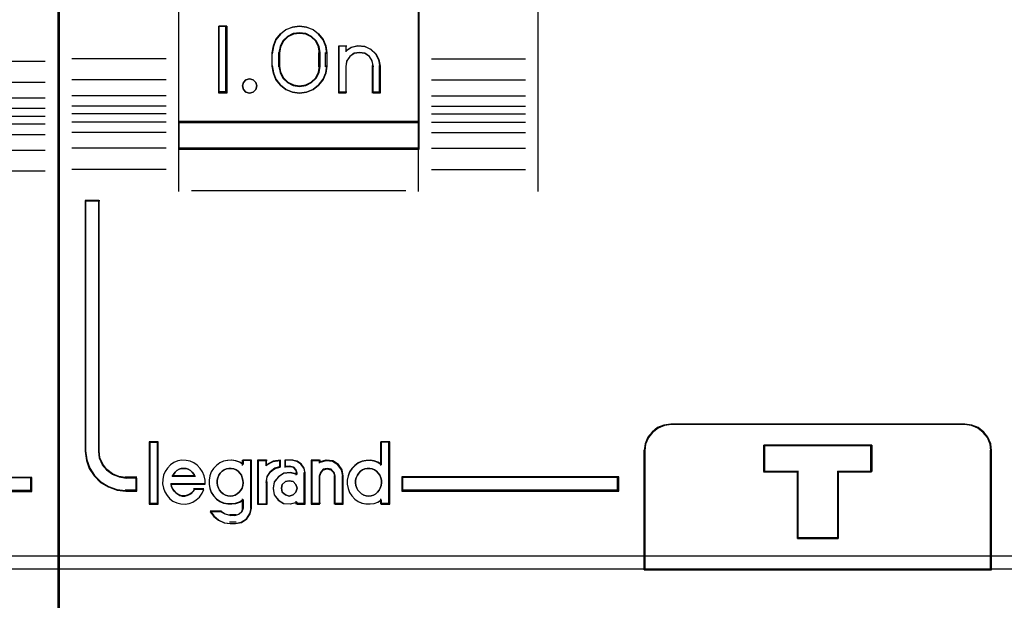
# Model space of a CAD drawing. Header units: millimetres. Extents: x 203 to 3426, y 719 to 2381.
# Tile 29 of 185: x 2534.97 to 2538.79, y 1083.02 to 1085.28. Entities that reach past the tile are written whole.
import ezdxf

# ---------------------------------------------------------------- set-up
doc = ezdxf.new("R2010")
doc.units = ezdxf.units.MM
doc.layers.add('45', color=7, linetype='Continuous')
doc.layers.add('E_Legrand_obudowy', color=7, linetype='Continuous')

# ---------------------------------------------------------------- blocks, each defined once
blk = doc.blocks.new('XL3 160 wnękowa 6x24M')
at = {"layer": 'E_Legrand_obudowy'}
blk.add_lwpolyline([(-215.641, -623.885), (215.545, -623.885), (215.545, -668.998), (-215.641, -668.998), (-215.641, -623.885)], dxfattribs=at)
blk = doc.blocks.new('S301 TX3')
at = {"layer": '45', "color": 7}
for points in [[(17.986, 40.875), (0, 40.875), (0, -40.875), (17.986, -40.875), (17.986, 40.875)], [(16.987, -18.692), (12.861, -18.692), (12.861, -19.218), (16.987, -19.218), (16.987, -18.692)]]:
    blk.add_lwpolyline(points, close=True, dxfattribs=at)
at = {"layer": '45', "color": 139}
blk.add_lwpolyline([(17.986, 40.875), (0, 40.875), (0, -40.875), (17.986, -40.875), (17.986, 40.875)], close=True, dxfattribs=at)
at = {"layer": '45', "color": 59}
for points in [[(17.967, 40.857), (0.018, 40.857), (0.018, -40.855), (17.967, -40.855), (17.967, 40.857)], [(16.967, -18.71), (12.878, -18.71), (12.878, -19.2), (16.967, -19.2), (16.967, -18.71)]]:
    blk.add_lwpolyline(points, close=True, dxfattribs=at)
at = {"layer": '45', "color": 139}
for points in [[(13.961, -3.051), (17.487, -3.051)], [(13.961, -3.84), (17.487, -3.84)], [(13.961, -4.427), (17.487, -4.427)], [(13.961, -4.826), (17.487, -4.826)], [(13.961, -5.122), (17.487, -5.122)], [(13.961, -5.407), (17.487, -5.407)], [(13.961, -5.806), (17.487, -5.806)], [(13.961, -6.399), (17.487, -6.399)], [(13.961, -7.182), (17.487, -7.182)], [(12.861, -18.692), (16.987, -18.692)], [(16.947, -19.218), (16.947, -18.692)], [(12.861, -19.18), (16.987, -19.18)], [(0, -22.133), (17.986, -22.133)]]:
    blk.add_lwpolyline(points, dxfattribs=at)
at = {"layer": '45', "color": 1}
blk.add_lwpolyline([(16.987, -18.692), (12.861, -18.692), (12.861, -19.218), (16.987, -19.218), (16.987, -18.692)], close=True, dxfattribs=at)
blk = doc.blocks.new('P304 TX3')
at = {"layer": '45', "color": 139}
for points in [[(72.05327, 41.032708), (-0.0215, 41.032708), (-0.0215, -41.032709), (72.05327, -41.032709), (72.05327, 41.032708)], [(72.05327, 41.032708), (-0.0215, 41.032708), (-0.0215, -41.032709), (72.05327, -41.032709), (72.05327, 41.032708)], [(72.03177, 41.011153), (0, 41.011153), (0, -41.011153), (72.03177, -41.011153), (72.03177, 41.011153)], [(7.424626, -4.073093), (7.394228, -3.941804), (7.290875, -3.840354), (7.151046, -3.804548), (7.017295, -3.840354), (6.926102, -3.941804), (6.883545, -4.073093), (6.926102, -4.21035), (7.017295, -4.305833), (7.151046, -4.341639), (7.290875, -4.305833), (7.394228, -4.21035), (7.424626, -4.073093)], [(6.427338, -19.484384), (6.520719, -19.472892), (6.608263, -19.444161), (6.684135, -19.398192), (6.760007, -19.334985), (6.830042, -19.260285), (6.870896, -19.185585), (6.905914, -19.0879), (6.917587, -18.990215), (6.905914, -18.881039), (6.882569, -18.794846), (6.847551, -18.697162), (6.795024, -18.622462), (6.730825, -18.547762), (6.654953, -18.496046), (6.567409, -18.46157), (6.468192, -18.444331), (6.380648, -18.444331), (6.293103, -18.46157), (6.205559, -18.496046), (6.129687, -18.547762), (6.053815, -18.622462), (6.001288, -18.697162), (5.966271, -18.794846), (5.942925, -18.881039), (5.942925, -18.990215), (5.954598, -19.0879), (5.989616, -19.185585), (6.03047, -19.260285), (6.088833, -19.334985), (6.164705, -19.398192), (6.252249, -19.444161), (6.339793, -19.472892), (6.427338, -19.484384)], [(11.634815, -19.484384), (11.72236, -19.472892), (11.809904, -19.444161), (11.897448, -19.398192), (11.961648, -19.334985), (12.025847, -19.260285), (12.066701, -19.185585), (12.101719, -19.0879), (12.113391, -18.990215), (12.113391, -18.881039), (12.090046, -18.794846), (12.049192, -18.697162), (11.990829, -18.622462), (11.92663, -18.547762), (11.850758, -18.496046), (11.763214, -18.46157), (11.675669, -18.444331), (11.576452, -18.444331), (11.488908, -18.46157), (11.401363, -18.496046), (11.325492, -18.547762), (11.261292, -18.622462), (11.208766, -18.697162), (11.162075, -18.794846), (11.13873, -18.881039), (11.13873, -18.990215), (11.150403, -19.0879), (11.18542, -19.185585), (11.226275, -19.260285), (11.29631, -19.334985), (11.360509, -19.398192), (11.448054, -19.444161), (11.535598, -19.472892), (11.634815, -19.484384)], [(8.938576, -19.1922), (8.890457, -19.049089), (8.788204, -18.935793), (8.643848, -18.905978), (8.499492, -18.935793), (8.38521, -19.049089), (8.34912, -19.1922), (8.38521, -19.341274), (8.499492, -19.442644), (8.643848, -19.484384), (8.788204, -19.442644), (8.890457, -19.341274), (8.938576, -19.1922)]]:
    blk.add_lwpolyline(points, close=True, dxfattribs=at)
for points in [[(17.982859, 8.126427), (17.982859, -8.043798)], [(4.479142, 4.744008), (4.479142, -6.44869)], [(13.484009, 4.744008), (13.484009, -6.44869)], [(6.299465, -1.828626), (6.003842, -1.828626)], [(6.003842, -1.828626), (6.003842, -4.341639)], [(6.254674, -1.828626), (6.254674, -4.341639)], [(10.052986, -2.86329), (10.01882, -2.593128), (9.922015, -2.345958), (9.751184, -2.127529), (9.540492, -1.960833), (9.295634, -1.863115), (9.027999, -1.828626), (8.771752, -1.863115), (8.515505, -1.960833), (8.316202, -2.127529), (8.145371, -2.345958), (8.048566, -2.593128), (8.008706, -2.86329)], [(9.802154, -2.86329), (9.767754, -2.612688), (9.658822, -2.391225), (9.486823, -2.216386), (9.27469, -2.111482), (9.028158, -2.076514), (8.793093, -2.111482), (8.580961, -2.216386), (8.408962, -2.391225), (8.300029, -2.612688), (8.254163, -2.86329)], [(10.515234, -2.572291), (10.810857, -2.572291)], [(10.515234, -2.572291), (10.515234, -4.341639)], [(10.766066, -2.572291), (10.766066, -2.796828)], [(12.063225, -3.351882), (12.017104, -3.095897), (11.901801, -2.874819), (11.705786, -2.700284), (11.480945, -2.589745), (11.221513, -2.572291), (10.973611, -2.624652), (10.766066, -2.76428)], [(8.008706, -3.351882), (8.008706, -2.818383)], [(8.254163, -3.351882), (8.254163, -2.818383)], [(9.757363, -3.351882), (9.757363, -2.818383)], [(10.008195, -3.351882), (10.008195, -2.818383)], [(11.812393, -3.351882), (11.76589, -3.142079), (11.661257, -2.974237), (11.486869, -2.848355), (11.289229, -2.818383), (11.079964, -2.848355), (10.917202, -2.974237), (10.800943, -3.142079), (10.766066, -3.351882)], [(4.022269, -3.055494), (0.474789, -3.055494)], [(8.008706, -3.308771), (8.048566, -3.578464), (8.145371, -3.825205), (8.316202, -4.043255), (8.515505, -4.203923), (8.771752, -4.30721), (9.027999, -4.341639), (9.295634, -4.30721), (9.540492, -4.203923), (9.751184, -4.043255), (9.922015, -3.825205), (10.01882, -3.578464), (10.052986, -3.308771)], [(8.254163, -3.308771), (8.300029, -3.553546), (8.408962, -3.769181), (8.580961, -3.94402), (8.793093, -4.054751), (9.028158, -4.095547), (9.27469, -4.054751), (9.486823, -3.94402), (9.658822, -3.769181), (9.767754, -3.553546), (9.802154, -3.308771)], [(10.766066, -3.308771), (10.766066, -4.341639)], [(11.767602, -3.308771), (11.767602, -4.341639)], [(12.018434, -3.308771), (12.018434, -4.341639)], [(13.985673, -3.055494), (17.525987, -3.055494)], [(4.022269, -3.847659), (0.474789, -3.847659)], [(13.985673, -3.847659), (17.525987, -3.847659)], [(6.299465, -4.298528), (6.003842, -4.298528)], [(10.515234, -4.298528), (10.810857, -4.298528)], [(11.767602, -4.298528), (12.063225, -4.298528)], [(4.022269, -4.442231), (0.474789, -4.442231)], [(13.985673, -4.442231), (17.525987, -4.442231)], [(4.022269, -4.832027), (0.474789, -4.832027)], [(4.022269, -5.128415), (0.474789, -5.128415)], [(13.985673, -4.832027), (17.525987, -4.832027)], [(13.985673, -5.128415), (17.525987, -5.128415)], [(4.022269, -5.431989), (0.474789, -5.431989)], [(4.479142, -5.410433), (13.527009, -5.410433)], [(13.985673, -5.431989), (17.525987, -5.431989)], [(4.022269, -5.821784), (0.474789, -5.821784)], [(13.985673, -5.821784), (17.525987, -5.821784)], [(4.022269, -6.416357), (0.474789, -6.416357)], [(4.479142, -6.405579), (13.527009, -6.405579)], [(4.479142, -6.405579), (4.479142, -8.043798)], [(13.484009, -6.405579), (13.484009, -8.043798)], [(13.985673, -6.416357), (17.525987, -6.416357)], [(4.022269, -7.208522), (0.474789, -7.208522)], [(13.985673, -7.208522), (17.525987, -7.208522)], [(4.973639, -8.000687), (13.032511, -8.000687)], [(0.974661, -8.379704), (0.974661, -17.806647)], [(0.974661, -8.379704), (1.526491, -8.379704)], [(1.4817, -8.379704), (1.4817, -17.806647)], [(23.028165, -16.777372), (22.754957, -16.817623), (22.505001, -16.915375), (22.289922, -17.087879), (22.12716, -17.289134), (22.016715, -17.547891), (21.981837, -17.806647)], [(22.985165, -16.777372), (34.037896, -16.777372)], [(35.035849, -17.806647), (35.006772, -17.547891), (34.896279, -17.289134), (34.733449, -17.087879), (34.51828, -16.915375), (34.268219, -16.817623), (33.994896, -16.777372)], [(3.380856, -17.443796), (3.380856, -19.79155)], [(3.380856, -17.443796), (3.726646, -17.443796)], [(3.681855, -17.443796), (3.681855, -19.79155)], [(12.0686, -17.443796), (12.0686, -18.340146)], [(12.0686, -17.443796), (12.42514, -17.443796)], [(12.380348, -17.443796), (12.380348, -19.79155)], [(26.482479, -17.569537), (30.535207, -17.569537)], [(26.482479, -17.569537), (26.482479, -18.598812)], [(30.492207, -17.569537), (30.492207, -18.598812)], [(0.974661, -17.763536), (1.026273, -18.114496), (1.129496, -18.431492), (1.313004, -18.714524), (1.559594, -18.963592), (1.857795, -19.139072), (2.184669, -19.257946), (2.517278, -19.29757)], [(1.4817, -17.763536), (1.510789, -18.033049), (1.621328, -18.291094), (1.784228, -18.491795), (2.005307, -18.663824), (2.249656, -18.761308), (2.517278, -18.807182)], [(21.981837, -22.261453), (21.981837, -17.763536)], [(34.991057, -22.261453), (34.991057, -17.763536)], [(5.480678, -19.040584), (5.480678, -18.882485), (5.446309, -18.724387), (5.383299, -18.577582), (5.297377, -18.442069), (5.188542, -18.323495), (5.062522, -18.2388), (4.919318, -18.17669), (4.770386, -18.142811), (4.609997, -18.137165), (4.461065, -18.165397), (4.312132, -18.227507), (4.180385, -18.312202), (4.077278, -18.430776), (3.979899, -18.554996), (3.922617, -18.701802), (3.893976, -18.865546), (3.88252, -19.023645), (3.916889, -19.181743), (3.968443, -19.328548), (4.054365, -19.464061), (4.1632, -19.582635), (4.277763, -19.678623), (4.426696, -19.740733), (4.575628, -19.780258), (4.730288, -19.79155), (4.879221, -19.763319), (5.028153, -19.706855), (5.154173, -19.622159), (5.274464, -19.520525), (5.371843, -19.379366), (5.434853, -19.23256)], [(5.113388, -18.751497), (5.072289, -18.668306), (5.001833, -18.585116), (4.937249, -18.527522), (4.849179, -18.476328), (4.772852, -18.45073), (4.684783, -18.444331), (4.584971, -18.45073), (4.508644, -18.476328), (4.420574, -18.527522), (4.35599, -18.585116), (4.291405, -18.668306), (4.244435, -18.751497)], [(6.917587, -18.300961), (6.784908, -18.216239), (6.634923, -18.165406), (6.484938, -18.137165), (6.334953, -18.142813), (6.179199, -18.176702), (6.040751, -18.238832), (5.913841, -18.33485), (5.804237, -18.453461), (5.717707, -18.57772), (5.665789, -18.724571), (5.631177, -18.882719), (5.631177, -19.040867), (5.665789, -19.199015), (5.717707, -19.351514), (5.804237, -19.475773), (5.913841, -19.594384), (6.040751, -19.684754), (6.179199, -19.752532), (6.334953, -19.780773), (6.484938, -19.780773), (6.634923, -19.763828), (6.784908, -19.707347), (6.917587, -19.622625)], [(6.872795, -18.137165), (6.872795, -18.340146)], [(6.872795, -18.137165), (7.229335, -18.137165)], [(7.184544, -18.137165), (7.184544, -19.946032)], [(7.4515, -18.137165), (7.4515, -19.79155)], [(7.4515, -18.137165), (7.813415, -18.137165)], [(8.320454, -18.137165), (8.030324, -18.185433), (7.770415, -18.350924)], [(7.770415, -18.137165), (7.770415, -18.350924)], [(8.320454, -18.372479), (8.108901, -18.437762), (7.927569, -18.568328), (7.800637, -18.758242), (7.770415, -18.97783)], [(8.275663, -18.137165), (8.275663, -18.417387)], [(8.476328, -18.137165), (8.476328, -18.406609)], [(8.777326, -18.137165), (8.476328, -18.137165)], [(8.476328, -18.361702), (8.693119, -18.361702)], [(8.938576, -18.641923), (8.899241, -18.505071), (8.800903, -18.394286), (8.650119, -18.361702)], [(9.239574, -18.641923), (9.20292, -18.449634), (9.086851, -18.281382), (8.92802, -18.179228), (8.732535, -18.137165)], [(9.474281, -18.137165), (9.474281, -19.79155)], [(9.474281, -18.137165), (9.818279, -18.137165)], [(10.676483, -18.751497), (10.629667, -18.509309), (10.48922, -18.302562), (10.272697, -18.1667), (10.021062, -18.137165), (9.775279, -18.213957)], [(9.775279, -18.137165), (9.775279, -18.252128)], [(10.375484, -18.751497), (10.327468, -18.597914), (10.225433, -18.476328), (10.06938, -18.444331), (9.925331, -18.476328), (9.823296, -18.597914), (9.775279, -18.751497)], [(12.113391, -18.300961), (11.980712, -18.216239), (11.842265, -18.165406), (11.680742, -18.137165), (11.530757, -18.142813), (11.380773, -18.176702), (11.236556, -18.238832), (11.109646, -18.33485), (11.000041, -18.453461), (10.913512, -18.57772), (10.861594, -18.724571), (10.826982, -18.882719), (10.826982, -19.040867), (10.861594, -19.199015), (10.913512, -19.351514), (11.000041, -19.475773), (11.109646, -19.594384), (11.236556, -19.684754), (11.380773, -19.752532), (11.530757, -19.780773), (11.680742, -19.780773), (11.842265, -19.763828), (11.980712, -19.707347), (12.113391, -19.622625)], [(2.474278, -18.764071), (2.923984, -18.764071)], [(2.879192, -18.764071), (2.879192, -19.29757)], [(4.244435, -18.708386), (5.113388, -18.708386)], [(8.938576, -18.661622), (8.692793, -18.598812), (8.441158, -18.627362), (8.236339, -18.758691), (8.084188, -18.947119), (8.037372, -19.192647), (8.084188, -19.432466), (8.236339, -19.632314), (8.441158, -19.763643), (8.692793, -19.780773), (8.938576, -19.717963)], [(8.893784, -18.598812), (8.893784, -18.702997)], [(9.194782, -18.598812), (9.194782, -19.79155)], [(9.775279, -18.708386), (9.775279, -19.79155)], [(10.330693, -18.708386), (10.330693, -19.79155)], [(10.631691, -18.708386), (10.631691, -19.79155)], [(12.882012, -18.764071), (21.028676, -18.764071)], [(12.882012, -18.764071), (12.882012, -19.29757)], [(20.985676, -19.29757), (20.985676, -18.764071)], [(26.482479, -18.553905), (27.779638, -18.553905)], [(27.734847, -18.553905), (27.734847, -21.079492)], [(29.243422, -18.553905), (30.535207, -18.553905)], [(29.243422, -18.553905), (29.243422, -21.079492)], [(4.194268, -19.017348), (5.480678, -19.017348)], [(4.194268, -19.017348), (4.217689, -19.12046), (4.258674, -19.211441), (4.317225, -19.290292), (4.381631, -19.357011), (4.457747, -19.417665), (4.533863, -19.460123), (4.62169, -19.484384), (4.721226, -19.484384), (4.809053, -19.460123), (4.896879, -19.429796), (4.972995, -19.381273), (5.037401, -19.314553), (5.090097, -19.223572)], [(5.047097, -19.204163), (5.435887, -19.204163)], [(7.4515, -19.79155), (7.813415, -19.79155), (7.813415, -18.934719)], [(2.474278, -19.252663), (2.923984, -19.252663)], [(6.872795, -19.583181), (6.872795, -19.946032)], [(12.0686, -19.583181), (12.0686, -19.79155)], [(12.882012, -19.252663), (21.028676, -19.252663)], [(3.380856, -19.748439), (3.726646, -19.748439)], [(6.600463, -20.511864), (6.834044, -20.470479), (7.037679, -20.334502), (7.169442, -20.133491), (7.229335, -19.902921)], [(6.600463, -20.215475), (6.755789, -20.164446), (6.865811, -20.062387), (6.917587, -19.902921)], [(8.893784, -19.676588), (8.893784, -19.79155)], [(8.893784, -19.748439), (9.239574, -19.748439)], [(9.474281, -19.748439), (9.818279, -19.748439)], [(10.330693, -19.748439), (10.676483, -19.748439)], [(12.0686, -19.748439), (12.42514, -19.748439)], [(5.675969, -20.039439), (5.817769, -20.227197), (5.99502, -20.384672), (6.21363, -20.487637), (6.449964, -20.511864)], [(5.675969, -20.039439), (6.104175, -20.039439)], [(6.059383, -20.039439), (6.235775, -20.156797), (6.449964, -20.215475)], [(6.405173, -20.172364), (6.645255, -20.172364)], [(6.645255, -20.468753), (6.405173, -20.468753)], [(27.734847, -21.034585), (29.288213, -21.034585)], [(-0.0215, -22.218342), (72.05327, -22.218342)]]:
    blk.add_lwpolyline(points, dxfattribs=at)
at = {"layer": '45', "color": 7}
for points in [[(4.479142, -5.453544), (13.527009, -5.453544), (13.527009, -0.966406), (4.479142, -0.966406), (4.479142, -5.453544)], [(6.299465, -1.828626), (6.299465, -4.341639), (6.003842, -4.341639), (6.003842, -1.828626), (6.299465, -1.828626)], [(8.145371, -2.332348), (8.316202, -2.119665), (8.515505, -1.957355), (8.771752, -1.862207), (9.027999, -1.828626), (9.295634, -1.862207), (9.540492, -1.957355), (9.751184, -2.119665), (9.922015, -2.332348), (10.01882, -2.573015), (10.052986, -2.83607), (10.052986, -3.334195), (10.01882, -3.59725), (9.922015, -3.837917), (9.751184, -4.0506), (9.540492, -4.207313), (9.295634, -4.308058), (9.027999, -4.341639), (8.771752, -4.308058), (8.515505, -4.207313), (8.316202, -4.0506), (8.145371, -3.837917), (8.048566, -3.59725), (8.008706, -3.334195), (8.008706, -2.83607), (8.048566, -2.573015), (8.145371, -2.332348)], [(8.408962, -2.380213), (8.300029, -2.593927), (8.254163, -2.835761), (8.254163, -3.336301), (8.300029, -3.572511), (8.408962, -3.7806), (8.580961, -3.949322), (8.793093, -4.056179), (9.028158, -4.095547), (9.27469, -4.056179), (9.486823, -3.949322), (9.658822, -3.7806), (9.767754, -3.572511), (9.802154, -3.336301), (9.802154, -2.835761), (9.767754, -2.593927), (9.658822, -2.380213), (9.486823, -2.211491), (9.27469, -2.110259), (9.028158, -2.076514), (8.793093, -2.110259), (8.580961, -2.211491), (8.408962, -2.380213)], [(10.515234, -4.341639), (10.515234, -2.572291), (10.773232, -2.572291), (10.773232, -2.758242), (10.979631, -2.623005), (11.226163, -2.572291), (11.484162, -2.589196), (11.70776, -2.696258), (11.902693, -2.865304), (12.017359, -3.079429), (12.063225, -3.327363), (12.063225, -4.341639), (11.805226, -4.341639), (11.805226, -3.327363), (11.75936, -3.130143), (11.656161, -2.972367), (11.484162, -2.854034), (11.289229, -2.82586), (11.08283, -2.854034), (10.922298, -2.972367), (10.807632, -3.130143), (10.773232, -3.327363), (10.773232, -4.341639), (10.515234, -4.341639)], [(7.394228, -3.941804), (7.424626, -4.073093), (7.394228, -4.21035), (7.290875, -4.305833), (7.151046, -4.341639), (7.017295, -4.305833), (6.926102, -4.21035), (6.883545, -4.073093), (6.926102, -3.941804), (7.017295, -3.840354), (7.151046, -3.804548), (7.290875, -3.840354), (7.394228, -3.941804)], [(13.527009, -5.410433), (4.479142, -5.410433), (4.479142, -6.44869), (13.527009, -6.44869), (13.527009, -5.410433)], [(13.5073, -5.430192), (4.49885, -5.430192), (4.49885, -6.427135), (13.5073, -6.427135), (13.5073, -5.430192)], [(2.923984, -19.29757), (2.923984, -18.806073), (2.5079, -18.806073), (2.245711, -18.761893), (2.00632, -18.668012), (1.789729, -18.502339), (1.630135, -18.309053), (1.521839, -18.060543), (1.49334, -17.800989), (1.49334, -8.379704), (0.974661, -8.379704), (0.974661, -17.800989), (1.025959, -18.14338), (1.128555, -18.452637), (1.310948, -18.728759), (1.556038, -18.971746), (1.852426, -19.142942), (2.177313, -19.258913), (2.5079, -19.29757), (2.923984, -19.29757)], [(21.981837, -22.261453), (35.035849, -22.261453), (35.035849, -17.76994), (35.007908, -17.520412), (34.901732, -17.270884), (34.745263, -17.076806), (34.5385, -16.910454), (34.298207, -16.816187), (34.035563, -16.777372), (22.987711, -16.777372), (22.725066, -16.816187), (22.484774, -16.910454), (22.278011, -17.076806), (22.121542, -17.270884), (22.015366, -17.520412), (21.981837, -17.76994), (21.981837, -22.261453)], [(22.003337, -22.239897), (35.014349, -22.239897), (35.014349, -17.783693), (34.9865, -17.536126), (34.880674, -17.288559), (34.72472, -17.096007), (34.518638, -16.930963), (34.279137, -16.837438), (34.017358, -16.798927), (23.005898, -16.798927), (22.744118, -16.837438), (22.504617, -16.930963), (22.298535, -17.096007), (22.142582, -17.288559), (22.036756, -17.536126), (22.003337, -17.783693), (22.003337, -22.239897)], [(3.705146, -19.769995), (3.705146, -17.465352), (3.402356, -17.465352), (3.402356, -19.769995), (3.705146, -19.769995)], [(29.274358, -18.56681), (29.274358, -21.079492), (27.748956, -21.079492), (27.748956, -18.56681), (26.482479, -18.56681), (26.482479, -17.569537), (30.535207, -17.569537), (30.535207, -18.56681), (29.274358, -18.56681)], [(27.748956, -18.56681), (27.748956, -21.079492), (29.274358, -21.079492), (29.274358, -18.56681), (30.535207, -18.56681), (30.535207, -17.569537), (26.482479, -17.569537), (26.482479, -18.56681), (27.748956, -18.56681)], [(27.755787, -18.576116), (27.755787, -21.057937), (29.265678, -21.057937), (29.265678, -18.576116), (30.513707, -18.576116), (30.513707, -17.591092), (26.502187, -17.591092), (26.502187, -18.576116), (27.755787, -18.576116)], [(21.028676, -18.764071), (12.882012, -18.764071), (12.882012, -19.29757), (21.028676, -19.29757), (21.028676, -18.764071)]]:
    blk.add_lwpolyline(points, close=True, dxfattribs=at)
at = {"layer": '45', "color": 59}
for points in [[(4.479142, -5.453544), (13.527009, -5.453544), (13.527009, -0.966406), (4.479142, -0.966406), (4.479142, -5.453544)], [(6.299465, -1.828626), (6.299465, -4.341639), (6.003842, -4.341639), (6.003842, -1.828626), (6.299465, -1.828626)], [(8.145371, -2.332348), (8.316202, -2.119665), (8.515505, -1.957355), (8.771752, -1.862207), (9.027999, -1.828626), (9.295634, -1.862207), (9.540492, -1.957355), (9.751184, -2.119665), (9.922015, -2.332348), (10.01882, -2.573015), (10.052986, -2.83607), (10.052986, -3.334195), (10.01882, -3.59725), (9.922015, -3.837917), (9.751184, -4.0506), (9.540492, -4.207313), (9.295634, -4.308058), (9.027999, -4.341639), (8.771752, -4.308058), (8.515505, -4.207313), (8.316202, -4.0506), (8.145371, -3.837917), (8.048566, -3.59725), (8.008706, -3.334195), (8.008706, -2.83607), (8.048566, -2.573015), (8.145371, -2.332348)], [(8.408962, -2.380213), (8.300029, -2.593927), (8.254163, -2.835761), (8.254163, -3.336301), (8.300029, -3.572511), (8.408962, -3.7806), (8.580961, -3.949322), (8.793093, -4.056179), (9.028158, -4.095547), (9.27469, -4.056179), (9.486823, -3.949322), (9.658822, -3.7806), (9.767754, -3.572511), (9.802154, -3.336301), (9.802154, -2.835761), (9.767754, -2.593927), (9.658822, -2.380213), (9.486823, -2.211491), (9.27469, -2.110259), (9.028158, -2.076514), (8.793093, -2.110259), (8.580961, -2.211491), (8.408962, -2.380213)], [(8.426162, -2.395284), (8.320255, -2.604434), (8.275663, -2.841104), (8.275663, -3.330957), (8.320255, -3.562123), (8.426162, -3.76577), (8.593383, -3.930889), (8.799623, -4.035464), (9.028158, -4.073991), (9.267842, -4.035464), (9.474082, -3.930889), (9.641303, -3.76577), (9.74721, -3.562123), (9.780654, -3.330957), (9.780654, -2.841104), (9.74721, -2.604434), (9.641303, -2.395284), (9.474082, -2.230165), (9.267842, -2.131094), (9.028158, -2.09807), (8.799623, -2.131094), (8.593383, -2.230165), (8.426162, -2.395284)], [(10.515234, -4.341639), (10.515234, -2.572291), (10.773232, -2.572291), (10.773232, -2.758242), (10.979631, -2.623005), (11.226163, -2.572291), (11.484162, -2.589196), (11.70776, -2.696258), (11.902693, -2.865304), (12.017359, -3.079429), (12.063225, -3.327363), (12.063225, -4.341639), (11.805226, -4.341639), (11.805226, -3.327363), (11.75936, -3.130143), (11.656161, -2.972367), (11.484162, -2.854034), (11.289229, -2.82586), (11.08283, -2.854034), (10.922298, -2.972367), (10.807632, -3.130143), (10.773232, -3.327363), (10.773232, -4.341639), (10.515234, -4.341639)], [(7.394228, -3.941804), (7.424626, -4.073093), (7.394228, -4.21035), (7.290875, -4.305833), (7.151046, -4.341639), (7.017295, -4.305833), (6.926102, -4.21035), (6.883545, -4.073093), (6.926102, -3.941804), (7.017295, -3.840354), (7.151046, -3.804548), (7.290875, -3.840354), (7.394228, -3.941804)], [(13.527009, -5.410433), (4.479142, -5.410433), (4.479142, -6.44869), (13.527009, -6.44869), (13.527009, -5.410433)], [(13.5073, -5.430192), (4.49885, -5.430192), (4.49885, -6.427135), (13.5073, -6.427135), (13.5073, -5.430192)], [(21.981837, -22.261453), (35.035849, -22.261453), (35.035849, -17.76994), (35.007908, -17.520412), (34.901732, -17.270884), (34.745263, -17.076806), (34.5385, -16.910454), (34.298207, -16.816187), (34.035563, -16.777372), (22.987711, -16.777372), (22.725066, -16.816187), (22.484774, -16.910454), (22.278011, -17.076806), (22.121542, -17.270884), (22.015366, -17.520412), (21.981837, -17.76994), (21.981837, -22.261453)], [(3.726646, -19.79155), (3.726646, -17.443796), (3.380856, -17.443796), (3.380856, -19.79155), (3.726646, -19.79155)], [(10.912904, -18.586856), (10.861351, -18.73254), (10.826982, -18.88943), (10.826982, -19.046321), (10.861351, -19.203211), (10.912904, -19.354498), (10.998827, -19.477769), (11.107662, -19.595437), (11.233682, -19.685089), (11.376886, -19.752328), (11.525818, -19.780344), (11.67475, -19.780344), (11.835139, -19.763534), (11.972615, -19.707502), (12.104362, -19.623453), (12.104362, -19.79155), (12.42514, -19.79155), (12.42514, -17.443796), (12.104362, -17.443796), (12.104362, -18.312297), (11.972615, -18.228249), (11.835139, -18.17782), (11.67475, -18.149803), (11.525818, -18.155407), (11.376886, -18.189026), (11.233682, -18.250662), (11.107662, -18.345917), (10.998827, -18.463584), (10.912904, -18.586856)], [(29.274358, -18.56681), (29.274358, -21.079492), (27.748956, -21.079492), (27.748956, -18.56681), (26.482479, -18.56681), (26.482479, -17.569537), (30.535207, -17.569537), (30.535207, -18.56681), (29.274358, -18.56681)], [(27.748956, -18.56681), (27.748956, -21.079492), (29.274358, -21.079492), (29.274358, -18.56681), (30.535207, -18.56681), (30.535207, -17.569537), (26.482479, -17.569537), (26.482479, -18.56681), (27.748956, -18.56681)], [(27.755787, -18.576116), (27.755787, -21.057937), (29.265678, -21.057937), (29.265678, -18.576116), (30.513707, -18.576116), (30.513707, -17.591092), (26.502187, -17.591092), (26.502187, -18.576116), (27.755787, -18.576116)], [(3.893976, -18.865546), (3.88252, -19.023645), (3.916889, -19.181743), (3.968443, -19.328548), (4.054365, -19.464061), (4.1632, -19.582635), (4.277763, -19.678623), (4.426696, -19.740733), (4.575628, -19.780258), (4.730288, -19.79155), (4.879221, -19.763319), (5.028153, -19.706855), (5.154173, -19.622159), (5.274464, -19.520525), (5.371843, -19.379366), (5.434853, -19.23256), (5.079706, -19.23256), (5.028153, -19.317256), (4.965143, -19.379366), (4.890677, -19.424537), (4.804755, -19.452768), (4.718832, -19.475354), (4.621453, -19.475354), (4.535531, -19.452768), (4.461065, -19.413244), (4.386599, -19.35678), (4.323589, -19.29467), (4.266307, -19.221267), (4.22621, -19.136572), (4.203297, -19.040584), (5.480678, -19.040584), (5.480678, -18.882485), (5.446309, -18.724387), (5.383299, -18.577582), (5.297377, -18.442069), (5.188542, -18.323495), (5.062522, -18.2388), (4.919318, -18.17669), (4.770386, -18.142811), (4.609997, -18.137165), (4.461065, -18.165397), (4.312132, -18.227507), (4.180385, -18.312202), (4.077278, -18.430776), (3.979899, -18.554996), (3.922617, -18.701802), (3.893976, -18.865546)], [(5.072289, -18.668306), (5.113388, -18.751497), (4.244435, -18.751497), (4.291405, -18.668306), (4.35599, -18.585116), (4.420574, -18.527522), (4.508644, -18.476328), (4.584971, -18.45073), (4.684783, -18.444331), (4.772852, -18.45073), (4.849179, -18.476328), (4.937249, -18.527522), (5.001833, -18.585116), (5.072289, -18.668306)], [(5.113388, -18.751497), (4.244435, -18.751497), (4.291405, -18.668306), (4.35599, -18.585116), (4.420574, -18.527522), (4.508644, -18.476328), (4.584971, -18.45073), (4.684783, -18.444331), (4.772852, -18.45073), (4.849179, -18.476328), (4.937249, -18.527522), (5.001833, -18.585116), (5.072289, -18.668306), (5.113388, -18.751497)], [(5.665546, -18.719638), (5.631177, -18.876458), (5.631177, -19.033278), (5.665546, -19.190097), (5.7171, -19.341317), (5.803022, -19.464532), (5.911857, -19.582147), (6.037877, -19.671758), (6.175353, -19.738967), (6.330013, -19.76697), (6.478945, -19.76697), (6.627878, -19.750168), (6.77681, -19.694161), (6.908558, -19.61015), (6.908558, -19.934991), (6.862732, -20.075009), (6.765354, -20.16462), (6.627878, -20.209426), (6.427392, -20.209426), (6.232634, -20.16462), (6.072246, -20.075009), (5.677002, -20.075009), (5.814478, -20.248631), (5.986323, -20.394249), (6.198265, -20.489461), (6.427392, -20.511864), (6.627878, -20.511864), (6.851276, -20.472659), (7.046034, -20.343843), (7.172053, -20.153419), (7.229335, -19.934991), (7.229335, -18.137165), (6.908558, -18.137165), (6.908558, -18.299586), (6.77681, -18.215575), (6.627878, -18.165169), (6.478945, -18.137165), (6.330013, -18.142766), (6.175353, -18.17637), (6.037877, -18.237978), (5.911857, -18.33319), (5.803022, -18.450805), (5.7171, -18.57402), (5.665546, -18.719638)], [(6.293103, -18.46157), (6.380648, -18.444331), (6.468192, -18.444331), (6.567409, -18.46157), (6.654953, -18.496046), (6.730825, -18.547762), (6.795024, -18.622462), (6.847551, -18.697162), (6.882569, -18.794846), (6.905914, -18.881039), (6.917587, -18.990215), (6.905914, -19.0879), (6.870896, -19.185585), (6.830042, -19.260285), (6.760007, -19.334985), (6.684135, -19.398192), (6.608263, -19.444161), (6.520719, -19.472892), (6.427338, -19.484384), (6.339793, -19.472892), (6.252249, -19.444161), (6.164705, -19.398192), (6.088833, -19.334985), (6.03047, -19.260285), (5.989616, -19.185585), (5.954598, -19.0879), (5.942925, -18.990215), (5.942925, -18.881039), (5.966271, -18.794846), (6.001288, -18.697162), (6.053815, -18.622462), (6.129687, -18.547762), (6.205559, -18.496046), (6.293103, -18.46157)], [(6.053815, -18.622462), (6.129687, -18.547762), (6.205559, -18.496046), (6.293103, -18.46157), (6.380648, -18.444331), (6.468192, -18.444331), (6.567409, -18.46157), (6.654953, -18.496046), (6.730825, -18.547762), (6.795024, -18.622462), (6.847551, -18.697162), (6.882569, -18.794846), (6.905914, -18.881039), (6.917587, -18.990215), (6.905914, -19.0879), (6.870896, -19.185585), (6.830042, -19.260285), (6.760007, -19.334985), (6.684135, -19.398192), (6.608263, -19.444161), (6.520719, -19.472892), (6.427338, -19.484384), (6.339793, -19.472892), (6.252249, -19.444161), (6.164705, -19.398192), (6.088833, -19.334985), (6.03047, -19.260285), (5.989616, -19.185585), (5.954598, -19.0879), (5.942925, -18.990215), (5.942925, -18.881039), (5.966271, -18.794846), (6.001288, -18.697162), (6.053815, -18.622462)], [(7.4515, -18.137165), (7.4515, -19.79155), (7.786165, -19.79155), (7.786165, -18.955888), (7.815522, -18.746973), (7.938819, -18.566289), (8.114958, -18.442069), (8.320454, -18.379959), (8.320454, -18.137165), (8.038631, -18.17669), (7.786165, -18.312202), (7.786165, -18.137165), (7.4515, -18.137165)], [(7.473, -18.156924), (7.473, -19.769995), (7.791104, -19.769995), (7.791104, -18.955202), (7.819008, -18.751503), (7.936204, -18.575332), (8.103627, -18.454214), (8.298954, -18.393655), (8.298954, -18.156924), (8.031077, -18.195462), (7.791104, -18.32759), (7.791104, -18.156924), (7.473, -18.156924)], [(8.233886, -18.769558), (8.083611, -18.955888), (8.037372, -19.198682), (8.083611, -19.435829), (8.233886, -19.633452), (8.436179, -19.763319), (8.684712, -19.780258), (8.927464, -19.718148), (8.927464, -19.79155), (9.239574, -19.79155), (9.239574, -18.61146), (9.204895, -18.430776), (9.095079, -18.272678), (8.944803, -18.17669), (8.759849, -18.137165), (8.493978, -18.137165), (8.493978, -18.368666), (8.673152, -18.368666), (8.806088, -18.396898), (8.892785, -18.492886), (8.927464, -18.61146), (8.927464, -18.67357), (8.684712, -18.61146), (8.436179, -18.639692), (8.233886, -18.769558)], [(9.474281, -18.137165), (9.474281, -19.79155), (9.786391, -19.79155), (9.786391, -18.724387), (9.83263, -18.588874), (9.930886, -18.481593), (10.069602, -18.453362), (10.219877, -18.481593), (10.318134, -18.588874), (10.364373, -18.724387), (10.364373, -19.79155), (10.676483, -19.79155), (10.676483, -18.724387), (10.630244, -18.492886), (10.491529, -18.295263), (10.277675, -18.165397), (10.029143, -18.137165), (9.786391, -18.210568), (9.786391, -18.137165), (9.474281, -18.137165)], [(9.495781, -18.156924), (9.495781, -19.769995), (9.796727, -19.769995), (9.796727, -18.729482), (9.841312, -18.597353), (9.936055, -18.492751), (10.069809, -18.465224), (10.214709, -18.492751), (10.309451, -18.597353), (10.354036, -18.729482), (10.354036, -19.769995), (10.654983, -19.769995), (10.654983, -18.729482), (10.610398, -18.503762), (10.476644, -18.311074), (10.27044, -18.184451), (10.030797, -18.156924), (9.796727, -18.228494), (9.796727, -18.156924), (9.495781, -18.156924)], [(11.850758, -18.496046), (11.92663, -18.547762), (11.990829, -18.622462), (12.049192, -18.697162), (12.090046, -18.794846), (12.113391, -18.881039), (12.113391, -18.990215), (12.101719, -19.0879), (12.066701, -19.185585), (12.025847, -19.260285), (11.961648, -19.334985), (11.897448, -19.398192), (11.809904, -19.444161), (11.72236, -19.472892), (11.634815, -19.484384), (11.535598, -19.472892), (11.448054, -19.444161), (11.360509, -19.398192), (11.29631, -19.334985), (11.226275, -19.260285), (11.18542, -19.185585), (11.150403, -19.0879), (11.13873, -18.990215), (11.13873, -18.881039), (11.162075, -18.794846), (11.208766, -18.697162), (11.261292, -18.622462), (11.325492, -18.547762), (11.401363, -18.496046), (11.488908, -18.46157), (11.576452, -18.444331), (11.675669, -18.444331), (11.763214, -18.46157), (11.850758, -18.496046)], [(11.261292, -18.622462), (11.325492, -18.547762), (11.401363, -18.496046), (11.488908, -18.46157), (11.576452, -18.444331), (11.675669, -18.444331), (11.763214, -18.46157), (11.850758, -18.496046), (11.92663, -18.547762), (11.990829, -18.622462), (12.049192, -18.697162), (12.090046, -18.794846), (12.113391, -18.881039), (12.113391, -18.990215), (12.101719, -19.0879), (12.066701, -19.185585), (12.025847, -19.260285), (11.961648, -19.334985), (11.897448, -19.398192), (11.809904, -19.444161), (11.72236, -19.472892), (11.634815, -19.484384), (11.535598, -19.472892), (11.448054, -19.444161), (11.360509, -19.398192), (11.29631, -19.334985), (11.226275, -19.260285), (11.18542, -19.185585), (11.150403, -19.0879), (11.13873, -18.990215), (11.13873, -18.881039), (11.162075, -18.794846), (11.208766, -18.697162), (11.261292, -18.622462)], [(21.008967, -18.78383), (12.903512, -18.78383), (12.903512, -19.276015), (21.008967, -19.276015), (21.008967, -18.78383)], [(8.890457, -19.049089), (8.938576, -19.1922), (8.890457, -19.341274), (8.788204, -19.442644), (8.643848, -19.484384), (8.499492, -19.442644), (8.38521, -19.341274), (8.34912, -19.1922), (8.38521, -19.049089), (8.499492, -18.935793), (8.643848, -18.905978), (8.788204, -18.935793), (8.890457, -19.049089)], [(8.890457, -19.049089), (8.938576, -19.1922), (8.890457, -19.341274), (8.788204, -19.442644), (8.643848, -19.484384), (8.499492, -19.442644), (8.38521, -19.341274), (8.34912, -19.1922), (8.38521, -19.049089), (8.499492, -18.935793), (8.643848, -18.905978), (8.788204, -18.935793), (8.890457, -19.049089)]]:
    blk.add_lwpolyline(points, close=True, dxfattribs=at)
at = {"layer": '45', "color": 1}
for points in [[(2.923984, -19.29757), (2.923984, -18.806073), (2.5079, -18.806073), (2.245711, -18.761893), (2.00632, -18.668012), (1.789729, -18.502339), (1.630135, -18.309053), (1.521839, -18.060543), (1.49334, -17.800989), (1.49334, -8.379704), (0.974661, -8.379704), (0.974661, -17.800989), (1.025959, -18.14338), (1.128555, -18.452637), (1.310948, -18.728759), (1.556038, -18.971746), (1.852426, -19.142942), (2.177313, -19.258913), (2.5079, -19.29757), (2.923984, -19.29757)], [(2.902484, -19.276015), (2.902484, -18.786458), (2.495579, -18.786458), (2.239173, -18.742453), (2.005063, -18.648942), (1.793249, -18.483923), (1.637176, -18.291401), (1.531269, -18.043872), (1.503399, -17.785343), (1.503399, -8.40126), (0.996161, -8.40126), (0.996161, -17.785343), (1.046327, -18.126382), (1.14666, -18.434417), (1.32503, -18.709449), (1.564713, -18.951477), (1.854564, -19.121997), (2.172284, -19.23751), (2.495579, -19.276015), (2.902484, -19.276015)], [(21.028676, -18.764071), (12.882012, -18.764071), (12.882012, -19.29757), (21.028676, -19.29757), (21.028676, -18.764071)]]:
    blk.add_lwpolyline(points, close=True, dxfattribs=at)
blk = doc.blocks.new('G$CCC6CD2FA')
at = {"xscale": 0.103478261, "yscale": 0.103478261, "zscale": 0.103478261}
for name, p in [('P304 TX3', (-115.2145, 13.7542)), ('S301 TX3', (-117.0779, 13.7451))]:
    blk.add_blockref(name, p, dxfattribs=at)
at = {"layer": 'E_Legrand_obudowy', "color": 67, "true_color": 0x727430, "xscale": 0.1, "yscale": 0.1, "zscale": 0.1}
blk.add_blockref('XL3 160 wnękowa 6x24M', (-112.1857, 78.4038), dxfattribs=at)

msp = doc.modelspace()

# ---------------------------------------------------------------- block references
msp.add_blockref('G$CCC6CD2FA', (2650.3343, 1071.6878))

doc.saveas('drawing.dxf')
